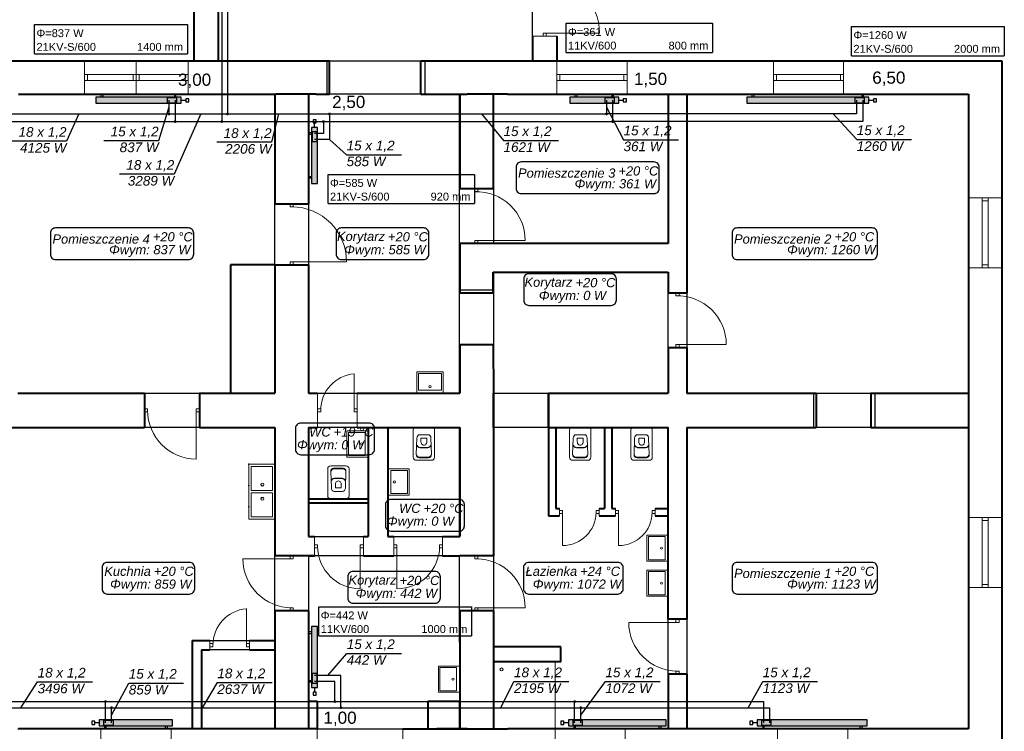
# Model space of a CAD drawing. Header units: millimetres. Extents: x 39871 to 53385, y 51832 to 57813.
# Tile 5 of 88: x 45189 to 46804, y 53040 to 54209. Entities that reach past the tile are written whole.
import ezdxf
from ezdxf.enums import TextEntityAlignment as Align
from ezdxf.lldxf.tags import DXFTag

# ---------------------------------------------------------------- set-up
doc = ezdxf.new("R2010")
doc.units = ezdxf.units.MM
for name, color, linetype, lineweight in [('cienka', 250, 'Continuous', 18), ('gruba', 8, 'Continuous', 40), ('KRESKOWANIE', 9, 'Continuous', 0)]:
    doc.layers.add(name, color=color, linetype=linetype, lineweight=lineweight)
for name, color, linetype in [('CP_UCSSPEC', 8, 'Continuous'), ('IS_Opisy_działek_Therm', 7, 'SOLID'), ('IS_Text_Armatury_Therm', 7, 'Continuous'), ('IS_Text_Konstrukcji', 7, 'Continuous'), ('IS_Text_Odbiornikow_Therm', 7, 'Continuous')]:
    doc.layers.add(name, color=color, linetype=linetype)
for name, color, linetype, true_color in [('IS_Armatura_podłączeniowa_grz._dolnozas.', 7, 'SOLID', 0x000000), ('IS_Armatura_Therm', 7, 'SOLID', 0x000000), ('IS_Grzejniki_Plan_rzut', 7, 'SOLID', 0x000000), ('IS_Konstrukcja', 7, 'SOLID', 0x000000), ('IS_Okna_Drzwi', 7, 'SOLID', 0x000000)]:
    doc.layers.add(name, color=color, linetype=linetype, true_color=true_color)
doc.layers.add('IS_Powrót', color=5, linetype='DASH', lineweight=30, true_color=0x0000ff)
doc.layers.add('IS_Zasilanie', color=1, linetype='SOLID', lineweight=30, true_color=0xff0000)
doc.styles.add('CP_ATTR', font='romans.shx')
doc.styles.get("Standard").update_dxf_attribs({"font": 'GOTHIC.TTF'})
tags = doc.linetypes.add('DASH', pattern=[15, 10, -5]).pattern_tags.tags
tags[6:7] = [DXFTag(74, 4), DXFTag(75, 0), DXFTag(340, '0'), DXFTag(46, 0.0), DXFTag(50, 0.0), DXFTag(44, 0.0), DXFTag(45, 0.0)]
tags[4:5] = [DXFTag(74, 4), DXFTag(75, 0), DXFTag(340, '0'), DXFTag(46, 0.0), DXFTag(50, 0.0), DXFTag(44, 0.0), DXFTag(45, 0.0)]
tags = doc.linetypes.add('SOLID', pattern=[10, 10, 0]).pattern_tags.tags
tags[6:7] = [DXFTag(74, 4), DXFTag(75, 0), DXFTag(340, '0'), DXFTag(46, 0.0), DXFTag(50, 0.0), DXFTag(44, 0.0), DXFTag(45, 0.0)]
tags[4:5] = [DXFTag(74, 4), DXFTag(75, 0), DXFTag(340, '0'), DXFTag(46, 0.0), DXFTag(50, 0.0), DXFTag(44, 0.0), DXFTag(45, 0.0)]

# ---------------------------------------------------------------- blocks, each defined once
blk = doc.blocks.new('2dar_Flush03_ff7hats')
for p, q in [((-13.5, 0), (13.5, 0)), ((-17.5, -49), (-17.5, -4)), ((-6.7, -12), (6.7, -12)), ((17.5, -4), (17.5, -49)), ((-11.5, -17.6), (-12.5, -44.4)), ((-4.8, -17.9), (4.8, -17.9)), ((-4.8, -17.9), (-4.8, -23.5)), ((4.8, -17.9), (4.8, -23.5)), ((11.5, -17.6), (12.5, -44.4)), ((-6.2, -33.2), (6.2, -33.2)), ((-6.2, -33.8), (6.2, -33.8)), ((-12.5, -54), (12.5, -54)), ((-7.7, -48.9), (7.7, -48.9)), ((-7.7, -50), (7.7, -50))]:
    blk.add_line(p, q)
for centre, radius, start, end in [((-13.5, -4), 4, 90, 180), ((13.5, -4), 4, 0, 90), ((-12.5, -49), 5, 180, 270), ((12.5, -49), 5, 270, 0)]:
    blk.add_arc(centre, radius, start, end)
for centre, major_axis, start_param, end_param in [((-6.7, -17.6), (0, 5.59), 0, 1.570796), ((6.7, -17.6), (0, 5.59), -1.570796, 0), ((-5.6, -25.7), (0, 7.54), 1.795387, 3.036651), ((-5.6, -26.3), (0, 7.54), 1.783388, 3.036651), ((0, -23.5), (0, 5.59), 1.570796, 4.712389), ((5.5, -25.7), (0, 7.62), 3.249935, 4.46248), ((5.5, -26.2), (0, 7.62), 3.249935, 4.473293), ((-7.7, -43.3), (0, 5.59), 1.664853, 3.141593), ((-7.7, -44.4), (0, 5.59), 1.570796, 3.141593), ((7.7, -43.3), (0, 5.59), 3.141593, 4.618332), ((7.7, -44.4), (0, 5.59), 3.141593, 4.712389)]:
    blk.add_ellipse(centre, major_axis=major_axis, ratio=0.860324, start_param=start_param, end_param=end_param)
at = {"style": 'CP_ATTR', "flags": 9}
for tag in ['OTHER', 'PRICE', 'WEIGHT', 'CHARACTER', 'ORDER-NO', 'PRODUCT-TYPE', 'ARTICLE', 'PRODUCER', 'NUMBER', 'GROUP', 'NAME']:
    blk.add_attdef(tag, text='', height=0.00005, dxfattribs=at).set_placement((-14.7, -2.6), align=Align.MIDDLE_LEFT)
blk = doc.blocks.new('cp_insbp_1')
blk.add_point((0, 0))
at = {"style": 'CP_ATTR', "flags": 9}
for tag in ['FORM', 'TYPE', 'ID', 'WIDTH', 'HEIGHT', 'SYSTEM', 'VERSION', 'PIPE', 'OTHER']:
    blk.add_attdef(tag, text='', height=0.00005, dxfattribs=at).set_placement((-1, 1), align=Align.MIDDLE_LEFT)
blk = doc.blocks.new('cp_insbp_2')
blk.add_point((0, 0))
at = {"style": 'CP_ATTR', "flags": 9}
for tag in ['FORM', 'TYPE', 'ID', 'WIDTH', 'HEIGHT', 'SYSTEM', 'VERSION', 'PIPE', 'OTHER']:
    blk.add_attdef(tag, text='', height=0.00005, dxfattribs=at).set_placement((-1, 1), align=Align.MIDDLE_LEFT)
blk = doc.blocks.new('cp_insbp_3')
blk.add_point((0, 0))
at = {"style": 'CP_ATTR', "flags": 9}
for tag in ['OTHER', 'PIPE', 'VERSION', 'SYSTEM', 'HEIGHT', 'WIDTH', 'ID', 'TYPE', 'FORM']:
    blk.add_attdef(tag, text='', height=0.00005, dxfattribs=at).set_placement((-1, 1), align=Align.MIDDLE_LEFT)
blk = doc.blocks.new('2DARZ_115a_f5x525s')
for p, q in [((-21.5, 0), (21.5, 0)), ((-21.5, 0), (-21.5, -35)), ((21.5, 0), (21.5, -35)), ((-19, -5), (19, -5)), ((-19, -5), (-19, -32.5)), ((19, -5), (19, -32.5)), ((-21.5, -35), (21.5, -35)), ((-19, -32.5), (19, -32.5))]:
    blk.add_line(p, q)
blk.add_circle((0, -10.9), 1.75)
at = {"layer": 'CP_UCSSPEC', "xscale": 0.005, "yscale": 0.005, "zscale": 0.005}
for name, p in [('cp_insbp_2', (-21.5, 0)), ('cp_insbp_1', (0, 0)), ('cp_insbp_3', (21.5, 0))]:
    blk.add_blockref(name, p, dxfattribs=at)
at = {"style": 'CP_ATTR', "flags": 9}
for tag in ['OTHER', 'PRICE', 'WEIGHT', 'CHARACTER', 'ORDER-NO', 'PRODUCT-TYPE', 'ARTICLE', 'PRODUCER', 'NUMBER', 'GROUP', 'NAME']:
    blk.add_attdef(tag, text='', height=0.00005, dxfattribs=at).set_placement((-9.4, -1.2), align=Align.MIDDLE_LEFT)
blk = doc.blocks.new('cp_insbp_4')
blk.add_point((0, 0))
at = {"style": 'CP_ATTR', "flags": 9}
for tag in ['FORM', 'TYPE', 'ID', 'WIDTH', 'HEIGHT', 'SYSTEM', 'VERSION', 'PIPE', 'OTHER']:
    blk.add_attdef(tag, text='', height=0.0000025, dxfattribs=at).set_placement((0, 0), align=Align.MIDDLE_LEFT)
blk = doc.blocks.new('G$CBFF5C414')
for p, q in [((0, 43), (90.4, 43)), ((0, 0), (0, 43)), ((4, 39), (43.2, 39)), ((4, 4), (4, 39)), ((43.2, 39), (43.2, 4)), ((86.4, 39), (47.2, 39)), ((47.2, 39), (47.2, 4)), ((86.4, 4), (86.4, 39)), ((90.4, 43), (90.4, 0)), ((90.4, 0), (0, 0)), ((43.2, 4), (4, 4)), ((47.2, 4), (86.4, 4))]:
    blk.add_line(p, q)
for centre in [(33.6, 20.7), (56.8, 20.7)]:
    blk.add_circle(centre, 2.5)
at = {"layer": 'CP_UCSSPEC'}
for name, p, xscale, yscale, zscale in [('cp_insbp_2', (0, 43), 0.005, 0.005, 0.005), ('cp_insbp_1', (35, 43), 0.005, 0.005, 0.005), ('cp_insbp_3', (70, 43), 0.005, 0.005, 0.005), ('cp_insbp_4', (35, 21.5), 0.1, 0.1, 0.1), ('cp_insbp_4', (55.4, 21.5), -0.1, 0.1, 0.1)]:
    blk.add_blockref(name, p, dxfattribs=dict(at, xscale=xscale, yscale=yscale, zscale=zscale))
at = {"style": 'CP_ATTR', "flags": 9}
for tag in ['NAME', 'GROUP', 'NUMBER', 'PRODUCER', 'ARTICLE', 'PRODUCT-TYPE', 'ORDER-NO', 'CHARACTER', 'WEIGHT', 'PRICE', 'OTHER']:
    blk.add_attdef(tag, text='', height=0.00005, dxfattribs=at).set_placement((20.8, 43), align=Align.MIDDLE_LEFT)
blk = doc.blocks.new('G$C05CD4EAE')
at = {"layer": 'cienka'}
for p, q in [((1382.5, 1537), (1377.5, 1537)), ((1377.5, 1532), (1377.5, 1537)), ((1380, 1537), (1470, 1537)), ((1382.5, 1532), (1382.5, 1537)), ((1400, 1532), (1360, 1532)), ((625, 1492), (625, 1437)), ((710, 1492), (710, 1437)), ((795, 1492), (795, 1437)), ((1400, 1492), (1400, 1437)), ((1515, 1492), (1515, 1437)), ((1755, 1492), (1755, 1437)), ((1870, 1492), (1870, 1437)), ((625, 1469.5), (710, 1469.5)), ((625, 1459.5), (710, 1459.5)), ((630, 1469.5), (630, 1459.5)), ((705, 1469.5), (705, 1459.5)), ((795, 1469.5), (710, 1469.5)), ((795, 1459.5), (710, 1459.5)), ((715, 1469.5), (715, 1459.5)), ((790, 1469.5), (790, 1459.5)), ((1515, 1469.5), (1400, 1469.5)), ((1515, 1459.5), (1400, 1459.5)), ((1405, 1469.5), (1405, 1459.5)), ((1510, 1469.5), (1510, 1459.5)), ((1870, 1469.5), (1755, 1469.5)), ((1870, 1459.5), (1755, 1459.5)), ((1760, 1469.5), (1760, 1459.5)), ((1865, 1469.5), (1865, 1459.5)), ((1265.5, 1277), (1265.5, 1282)), ((1265.5, 1277), (1270.5, 1277)), ((1270.5, 1277), (1270.5, 1282)), ((2075, 1267), (2130, 1267)), ((2097.5, 1267), (2097.5, 1152)), ((2097.5, 1262), (2107.5, 1262)), ((2107.5, 1267), (2107.5, 1152)), ((962.5, 1252), (962.5, 1257)), ((962.5, 1252), (967.5, 1252)), ((967.5, 1252), (967.5, 1257)), ((1270.5, 1197), (1265.5, 1197)), ((1265.5, 1192), (1265.5, 1197)), ((1268, 1197), (1348, 1197)), ((1270.5, 1192), (1270.5, 1197)), ((1240.5, 1192), (1240.5, 1192)), ((967.5, 1162), (962.5, 1162)), ((962.5, 1157), (962.5, 1162)), ((965, 1162), (1055, 1162)), ((967.5, 1157), (967.5, 1162)), ((2075, 1152), (2130, 1152)), ((2097.5, 1157), (2107.5, 1157)), ((1595.3, 1106), (1595.3, 1111)), ((1595.3, 1106), (1600.3, 1106)), ((1600.3, 1106), (1600.3, 1111)), ((1600.3, 1026), (1595.3, 1026)), ((1595.3, 1021), (1595.3, 1026)), ((1597.8, 1026), (1677.8, 1026)), ((1600.3, 1021), (1600.3, 1026)), ((1067.5, 918), (1067.5, 978)), ((1007.5, 946), (1007.5, 890)), ((1072.5, 890), (1072.5, 946)), ((1007.5, 910.5), (1007.5, 925.5)), ((728.5, 920.5), (723.5, 920.5)), ((728.5, 915.5), (723.5, 915.5)), ((728.5, 915.5), (728.5, 920.5)), ((808.5, 915.5), (808.5, 920.5)), ((808.5, 920.5), (813.5, 920.5)), ((808.5, 918), (808.5, 838)), ((808.5, 915.5), (813.5, 915.5)), ((1012.5, 920.5), (1007.5, 920.5)), ((1012.5, 915.5), (1007.5, 915.5)), ((1012.5, 915.5), (1012.5, 920.5)), ((1067.5, 915.5), (1067.5, 920.5)), ((1067.5, 920.5), (1072.5, 920.5)), ((1067.5, 915.5), (1072.5, 915.5)), ((1404.2, 757), (1404.2, 745)), ((1409.2, 753.5), (1404.2, 753.5)), ((1409.2, 748.5), (1404.2, 748.5)), ((1409.2, 748.5), (1409.2, 753.5)), ((1409.2, 751), (1409.2, 696)), ((1464.2, 748.5), (1464.2, 753.5)), ((1464.2, 753.5), (1469.2, 753.5)), ((1464.2, 748.5), (1469.2, 748.5)), ((1469.2, 757), (1469.2, 745)), ((1496.2, 757), (1496.2, 745)), ((1501.2, 753.5), (1496.2, 753.5)), ((1501.2, 748.5), (1496.2, 748.5)), ((1501.2, 748.5), (1501.2, 753.5)), ((1501.2, 751), (1501.2, 696)), ((1556.2, 748.5), (1556.2, 753.5)), ((1556.2, 753.5), (1561.2, 753.5)), ((1556.2, 748.5), (1561.2, 748.5)), ((1561.2, 757), (1561.2, 745)), ((2075, 742), (2130, 742)), ((2097.5, 742), (2097.5, 627)), ((2097.5, 737), (2107.5, 737)), ((2107.5, 742), (2107.5, 627)), ((1002.5, 711), (1002.5, 679)), ((1082.5, 711), (1082.5, 679)), ((1132.5, 711), (1132.5, 679)), ((1212.5, 711), (1212.5, 679)), ((1007.5, 697.5), (1002.5, 697.5)), ((1007.5, 692.5), (1007.5, 697.5)), ((1077.5, 692.5), (1077.5, 697.5)), ((1077.5, 697.5), (1082.5, 697.5)), ((1077.5, 695), (1077.5, 625)), ((1137.5, 697.5), (1132.5, 697.5)), ((1137.5, 692.5), (1137.5, 697.5)), ((1137.5, 695), (1137.5, 625)), ((1207.5, 692.5), (1207.5, 697.5)), ((1207.5, 697.5), (1212.5, 697.5)), ((962.5, 674), (962.5, 679)), ((967.5, 674), (967.5, 679)), ((1007.5, 692.5), (1002.5, 692.5)), ((1077.5, 692.5), (1082.5, 692.5)), ((1137.5, 692.5), (1132.5, 692.5)), ((1207.5, 692.5), (1212.5, 692.5)), ((1265.5, 674), (1265.5, 679)), ((1270.5, 674), (1270.5, 679)), ((965, 674), (885, 674)), ((962.5, 674), (967.5, 674)), ((1265.5, 674), (1270.5, 674)), ((2097.5, 632), (2107.5, 632)), ((2075, 627), (2130, 627)), ((890.8, 532.5), (890.8, 592.5)), ((967.5, 594), (962.5, 594)), ((962.5, 589), (962.5, 594)), ((967.5, 589), (967.5, 594)), ((1270.5, 594), (1265.5, 594)), ((1265.5, 589), (1265.5, 594)), ((1268, 594), (1348, 594)), ((1270.5, 589), (1270.5, 594)), ((1597.8, 570), (1517.8, 570)), ((1595.3, 570), (1595.3, 575)), ((1595.3, 570), (1600.3, 570)), ((1600.3, 570), (1600.3, 575)), ((830.8, 525), (830.8, 540)), ((835.8, 535), (830.8, 535)), ((835.8, 530), (835.8, 535)), ((890.8, 530), (890.8, 535)), ((890.8, 535), (895.8, 535)), ((895.8, 525), (895.8, 540)), ((835.8, 530), (830.8, 530)), ((890.8, 530), (895.8, 530)), ((1600.3, 490), (1595.3, 490)), ((1595.3, 485), (1595.3, 490)), ((1600.3, 485), (1600.3, 490)), ((652, 395), (652, 340)), ((767, 395), (767, 340)), ((1007, 340), (1007, 395)), ((1147, 340), (1147, 395)), ((1397, 395), (1397, 340)), ((1512, 395), (1512, 340)), ((1762, 395), (1762, 340)), ((1877, 395), (1877, 340))]:
    blk.add_line(p, q, dxfattribs=at)
for centre, radius, start, end in [((1380, 1537), 90, 0, 90), ((1268, 1197), 80, 0, 91.7357), ((965, 1162), 90, 0, 90), ((1597.8, 1026), 80, 0, 91.7357), ((1072.9, 917.8), 60.4, 95.142, 179.8371), ((808.5, 918), 80, 180, 270), ((1409.2, 751), 55, 270, 0), ((1501.2, 751), 55, 270, 0), ((1077.5, 695), 70, 180, 270), ((1137.5, 695), 70, 270, 0), ((965, 674), 80, 180, 270), ((1268, 594), 80, 0, 90), ((895.8, 532.5), 60, 94.7802, 180), ((1597.8, 570), 80, 180, 270)]:
    blk.add_arc(centre, radius, start, end, dxfattribs=at)
at = {"layer": 'gruba'}
for p, q in [((805, 1492), (805, 1792)), ((845, 1492), (845, 1752)), ((1360, 1532), (1360, 1492)), ((1400, 1532), (1400, 1492)), ((70, 1492), (1027, 1492)), ((1027, 1437), (1027, 1492)), ((1177, 1492), (2130, 1492)), ((1177, 1437), (1177, 1492)), ((2130, 1492), (2130, 340)), ((517, 1437), (939, 1437)), ((937.5, 1437), (937.5, 1257)), ((1005, 1437), (939, 1437)), ((992.5, 1437), (992.5, 1257)), ((1005, 1437), (1027, 1437)), ((1177, 1437), (1253, 1437)), ((1240.5, 1437), (1240.5, 1282)), ((1319, 1437), (1253, 1437)), ((1295.5, 1437), (1295.5, 1282)), ((1319, 1437), (2075, 1437)), ((1582.5, 1437), (1582.5, 1192)), ((1613, 1437), (1613, 1111)), ((2075, 1437), (2075, 946)), ((1240.5, 1282), (1295.5, 1282)), ((937.5, 1257), (992.5, 1257)), ((1582.5, 1192), (1240.5, 1192)), ((1240.5, 1192), (1240.5, 1145)), ((937.5, 1157), (864.5, 1157)), ((864.5, 1157), (864.5, 946)), ((937.5, 1157), (937.5, 946)), ((937.5, 1157), (992.5, 1157)), ((992.5, 1157), (992.5, 946)), ((1240.5, 1145), (1240.5, 1111)), ((1295.5, 1145), (1582.5, 1145)), ((1295.5, 1111), (1295.5, 1145)), ((1582.5, 1145), (1582.5, 1111)), ((1240.5, 1111), (1295.5, 1111)), ((1582.5, 1111), (1613, 1111)), ((1240.5, 1026), (1295.5, 1026)), ((1240.5, 1026), (1240.5, 946)), ((1295.5, 1026), (1296.2, 946)), ((1582.5, 1021), (1613, 1021)), ((1582.5, 1021), (1582.5, 946)), ((1613, 1021), (1613, 946)), ((515.5, 946), (723.5, 946)), ((723.5, 946), (723.5, 890)), ((813.5, 946), (937.5, 946)), ((813.5, 946), (813.5, 890)), ((992.5, 946), (1007.5, 946)), ((1072.5, 946), (1240.5, 946)), ((1296.2, 946), (1296.2, 890)), ((1386.2, 946), (1582.5, 946)), ((1386.2, 946), (1386.2, 890)), ((1613, 946), (1825, 946)), ((1825, 946), (1825, 890)), ((1915, 946), (2075, 946)), ((1915, 946), (1915, 890)), ((2075, 946), (2075, 890)), ((125, 890), (723.5, 890)), ((813.5, 890), (937.5, 890)), ((937.5, 890), (937.5, 679)), ((992.5, 890), (1007.5, 890)), ((992.5, 890), (992.5, 711)), ((1072.5, 890), (1240.5, 890)), ((1090.5, 890), (1090.5, 711)), ((1122.5, 890), (1122.5, 711)), ((1240.5, 890), (1240.5, 711)), ((1296.2, 890), (1296.2, 679)), ((1386.2, 890), (1582.5, 890)), ((1386.2, 890), (1386.2, 745)), ((1398.2, 890), (1398.2, 757)), ((1478.2, 890), (1478.2, 757)), ((1490.2, 890), (1490.2, 757)), ((1582.5, 575), (1582.5, 890)), ((1613, 890), (1825, 890)), ((1613, 890), (1613, 575)), ((1915, 890), (2075, 890)), ((2075, 890), (2075, 395)), ((992.5, 773), (1090.5, 773)), ((992.5, 766), (1090.5, 766)), ((1386.2, 745), (1404.2, 745)), ((1398.2, 757), (1404.2, 757)), ((1469.2, 757), (1478.2, 757)), ((1469.2, 745), (1496.2, 745)), ((1490.2, 757), (1496.2, 757)), ((1561.2, 757), (1582.5, 757)), ((1561.2, 745), (1582.5, 745)), ((992.5, 711), (1002.5, 711)), ((1082.5, 711), (1090.5, 711)), ((1122.5, 711), (1132.5, 711)), ((1212.5, 711), (1240.5, 711)), ((1003.5, 679), (937.5, 679)), ((992.5, 679), (1002.5, 679)), ((1082.5, 679), (1132.5, 679)), ((1212.5, 679), (1240.5, 679)), ((1296.2, 679), (1240.5, 679)), ((992.5, 589), (937.5, 589)), ((937.5, 589), (937.5, 395)), ((992.5, 589), (992.5, 395)), ((1240.5, 589), (1240.5, 395)), ((1296.2, 589), (1240.5, 589)), ((1296.2, 589), (1296.2, 395)), ((1613, 575), (1582.5, 575)), ((801.8, 540), (801.8, 395)), ((801.8, 540), (830.8, 540)), ((895.8, 540), (937.5, 540)), ((816.8, 525), (816.8, 395)), ((816.8, 525), (830.8, 525)), ((895.8, 525), (937.5, 525)), ((1406.2, 530), (1296.2, 530)), ((1406.2, 505), (1406.2, 530)), ((1406.2, 505), (1296.2, 505)), ((1613, 485), (1582.5, 485)), ((1582.5, 485), (1582.5, 395)), ((1613, 485), (1613, 395)), ((1006.5, 440), (992.5, 440)), ((1006.5, 440), (1006.5, 395)), ((1240.5, 440), (1188.5, 440)), ((1188.5, 440), (1188.5, 395)), ((1240.5, 395), (1240.5, 440)), ((563.3, 395), (517, 395)), ((808.3, 395), (563.3, 395)), ((939, 395), (808.3, 395)), ((1007, 395), (939, 395)), ((1147, 395), (1319.7, 395)), ((1253, 395), (1203, 395)), ((1638, 395), (1319.7, 395)), ((2075, 395), (1638, 395))]:
    blk.add_line(p, q, dxfattribs=at)
at = {"layer": 'KRESKOWANIE', "ltscale": 20}
blk.add_lwpolyline([(1296.2, 505), (1397, 505), (1397, 395), (1296.2, 395)], close=True, dxfattribs=at)
blk.add_circle((1309.1, 492.7), 2.5, dxfattribs=at)
for p, rotation in [((1191.8, 946), 179.9999999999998), ((1090.5, 862.9), 269.9999999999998), ((1122.5, 800.5), 89.99999999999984), ((1582.5, 691.8), 269.9999999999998), ((1582.5, 634.4), 269.9999999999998), ((1240.5, 476.8), 269.9999999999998)]:
    blk.add_blockref('2DARZ_115a_f5x525s', p, dxfattribs=dict(at, rotation=rotation))
at = {"layer": 'KRESKOWANIE', "ltscale": 20, "xscale": -1}
for p in [(1181.8, 890), (1438.2, 890), (1539, 890)]:
    blk.add_blockref('2dar_Flush03_ff7hats', p, dxfattribs=at)
for name, p, rotation in [('G$CBFF5C414', (937.5, 829.7), 89.9999999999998), ('2dar_Flush03_ff7hats', (1041.5, 773), 179.9999999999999)]:
    blk.add_blockref(name, p, dxfattribs=dict(at, rotation=rotation))

msp = doc.modelspace()

# ---------------------------------------------------------------- hatches: boundary and pattern name
at = {"layer": 'IS_Grzejniki_Plan_rzut'}
for points in [[(45453.8, 54081.2), (45313.8, 54081.2), (45313.8, 54071.2), (45453.8, 54071.2)], [(46171.5, 54081.2), (46091.5, 54081.2), (46091.5, 54071.2), (46171.5, 54071.2)], [(46581.7, 54081.2), (46381.7, 54081.2), (46381.7, 54071.2), (46581.7, 54071.2)], [(45667.6, 54031.6), (45667.6, 53939.6), (45677.6, 53939.6), (45677.6, 54031.6)], [(45667.6, 53212.2), (45667.6, 53112.2), (45677.6, 53112.2), (45677.6, 53212.2)], [(45319.5, 53049.2), (45439.5, 53049.2), (45439.5, 53059.2), (45319.5, 53059.2)], [(46089.2, 53049.2), (46249.2, 53049.2), (46249.2, 53059.2), (46089.2, 53059.2)], [(46398.8, 53049.2), (46578.8, 53049.2), (46578.8, 53059.2), (46398.8, 53059.2)]]:
    msp.add_hatch(color=8, dxfattribs=at).paths.add_polyline_path(points)
at = {"layer": 'IS_Opisy_działek_Therm'}
h = msp.add_hatch(color=1, dxfattribs=at)
edge = h.paths.add_edge_path()
edge.add_arc((45433.8, 54053.7), 2.4, 0, 360)
h = msp.add_hatch(color=1, dxfattribs=at)
edge = h.paths.add_edge_path()
edge.add_arc((45529.6, 54053.7), 2.4, 0, 360)
h = msp.add_hatch(color=1, dxfattribs=at)
edge = h.paths.add_edge_path()
edge.add_arc((45697, 54053.7), 2.4, 0, 360)
h = msp.add_hatch(color=1, dxfattribs=at)
edge = h.paths.add_edge_path()
edge.add_arc((46151.5, 54053.7), 2.4, 0, 360)
h = msp.add_hatch(color=1, dxfattribs=at)
edge = h.paths.add_edge_path()
edge.add_arc((45339.5, 53079.1), 2.4, 0, 360)
h = msp.add_hatch(color=1, dxfattribs=at)
edge = h.paths.add_edge_path()
edge.add_arc((45715.9, 53079.1), 2.4, 0, 360)
h = msp.add_hatch(color=1, dxfattribs=at)
edge = h.paths.add_edge_path()
edge.add_arc((46109.2, 53079.1), 2.4, 0, 360)
at = {"layer": 'IS_Powrót'}
h = msp.add_hatch(color=256, dxfattribs=at)
edge = h.paths.add_edge_path()
edge.add_arc((45443.8, 54041.2), 2.4, 0, 360)
h = msp.add_hatch(color=256, dxfattribs=at)
edge = h.paths.add_edge_path()
edge.add_arc((45520.3, 54041.2), 2.4, 0, 360)
h = msp.add_hatch(color=256, dxfattribs=at)
edge = h.paths.add_edge_path()
edge.add_arc((45687, 54041.2), 2.4, 0, 360)
h = msp.add_hatch(color=256, dxfattribs=at)
edge = h.paths.add_edge_path()
edge.add_arc((46161.5, 54041.2), 2.4, 0, 360)
h = msp.add_hatch(color=256, dxfattribs=at)
edge = h.paths.add_edge_path()
edge.add_arc((45329.5, 53089.1), 2.4, 0, 360)
h = msp.add_hatch(color=256, dxfattribs=at)
edge = h.paths.add_edge_path()
edge.add_arc((45705.9, 53089.1), 2.4, 0, 360)
h = msp.add_hatch(color=256, dxfattribs=at)
edge = h.paths.add_edge_path()
edge.add_arc((46099.2, 53089.1), 2.4, 0, 360)

# ---------------------------------------------------------------- linework, layer by layer
at = {"layer": 'cienka', "color": 9}
msp.add_line((46745.1, 53595.2), (46745.1, 54086.2), dxfattribs=at)
at = {"layer": 'IS_Armatura_podłączeniowa_grz._dolnozas.'}
for p, q in [((45446.8, 54080.2), (45430.8, 54080.2)), ((45430.8, 54080.2), (45430.8, 54072.2)), ((45446.8, 54072.2), (45446.8, 54080.2)), ((46164.5, 54080.2), (46148.5, 54080.2)), ((46148.5, 54080.2), (46148.5, 54072.2)), ((46164.5, 54072.2), (46164.5, 54080.2)), ((46574.7, 54080.2), (46558.7, 54080.2)), ((46558.7, 54080.2), (46558.7, 54072.2)), ((46574.7, 54072.2), (46574.7, 54080.2)), ((45430.8, 54072.2), (45446.8, 54072.2)), ((46148.5, 54072.2), (46164.5, 54072.2)), ((46558.7, 54072.2), (46574.7, 54072.2)), ((45668.6, 54024.6), (45668.6, 54008.6)), ((45676.6, 54024.6), (45668.6, 54024.6)), ((45676.6, 54008.6), (45676.6, 54024.6)), ((45668.6, 54008.6), (45676.6, 54008.6)), ((45668.6, 53135.2), (45668.6, 53119.2)), ((45676.6, 53135.2), (45668.6, 53135.2)), ((45676.6, 53119.2), (45676.6, 53135.2)), ((45668.6, 53119.2), (45676.6, 53119.2)), ((45342.5, 53058.2), (45326.5, 53058.2)), ((45326.5, 53058.2), (45326.5, 53050.2)), ((45342.5, 53050.2), (45342.5, 53058.2)), ((46112.2, 53058.2), (46096.2, 53058.2)), ((46096.2, 53058.2), (46096.2, 53050.2)), ((46112.2, 53050.2), (46112.2, 53058.2)), ((46421.8, 53058.2), (46405.8, 53058.2)), ((46405.8, 53058.2), (46405.8, 53050.2)), ((46421.8, 53050.2), (46421.8, 53058.2)), ((45326.5, 53050.2), (45342.5, 53050.2)), ((46096.2, 53050.2), (46112.2, 53050.2)), ((46405.8, 53050.2), (46421.8, 53050.2))]:
    msp.add_line(p, q, dxfattribs=at)
at = {"layer": 'IS_Armatura_Therm'}
for p, q in [((45453.8, 54076.2), (45461.3, 54076.2)), ((45466.3, 54078.7), (45461.3, 54078.7)), ((45461.3, 54078.7), (45461.3, 54073.7)), ((45461.3, 54073.7), (45466.3, 54073.7)), ((45466.3, 54073.7), (45466.3, 54078.7)), ((46171.5, 54076.2), (46179, 54076.2)), ((46184, 54078.7), (46179, 54078.7)), ((46179, 54078.7), (46179, 54073.7)), ((46179, 54073.7), (46184, 54073.7)), ((46184, 54073.7), (46184, 54078.7)), ((46581.7, 54076.2), (46589.2, 54076.2)), ((46594.2, 54078.7), (46589.2, 54078.7)), ((46589.2, 54078.7), (46589.2, 54073.7)), ((46589.2, 54073.7), (46594.2, 54073.7)), ((46594.2, 54073.7), (46594.2, 54078.7)), ((45675.1, 54044.1), (45670.1, 54044.1)), ((45670.1, 54044.1), (45670.1, 54039.1)), ((45675.1, 54039.1), (45675.1, 54044.1)), ((45670.1, 54039.1), (45675.1, 54039.1)), ((45672.6, 54031.6), (45672.6, 54039.1)), ((45670.1, 53104.7), (45670.1, 53099.7)), ((45675.1, 53104.7), (45670.1, 53104.7)), ((45672.6, 53112.2), (45672.6, 53104.7)), ((45675.1, 53099.7), (45675.1, 53104.7)), ((45670.1, 53099.7), (45675.1, 53099.7)), ((45312, 53056.7), (45307, 53056.7)), ((45307, 53056.7), (45307, 53051.7)), ((45312, 53051.7), (45312, 53056.7)), ((46081.7, 53056.7), (46076.7, 53056.7)), ((46076.7, 53056.7), (46076.7, 53051.7)), ((46081.7, 53051.7), (46081.7, 53056.7)), ((46391.3, 53056.7), (46386.3, 53056.7)), ((46386.3, 53056.7), (46386.3, 53051.7)), ((46391.3, 53051.7), (46391.3, 53056.7)), ((45307, 53051.7), (45312, 53051.7)), ((45319.5, 53054.2), (45312, 53054.2)), ((46076.7, 53051.7), (46081.7, 53051.7)), ((46089.2, 53054.2), (46081.7, 53054.2)), ((46386.3, 53051.7), (46391.3, 53051.7)), ((46398.8, 53054.2), (46391.3, 53054.2))]:
    msp.add_line(p, q, dxfattribs=at)
at = {"layer": 'IS_Grzejniki_Plan_rzut'}
for p, q in [((45453.8, 54081.2), (45313.8, 54081.2)), ((45313.8, 54081.2), (45313.8, 54071.2)), ((45322.6, 54081.2), (45322.6, 54086.2)), ((45322.6, 54086.2), (45325.1, 54086.2)), ((45325.1, 54086.2), (45325.1, 54081.2)), ((45445.1, 54086.2), (45442.6, 54086.2)), ((45442.6, 54086.2), (45442.6, 54081.2)), ((45445.1, 54081.2), (45445.1, 54086.2)), ((45453.8, 54071.2), (45453.8, 54081.2)), ((46171.5, 54081.2), (46091.5, 54081.2)), ((46091.5, 54081.2), (46091.5, 54071.2)), ((46100.2, 54081.2), (46100.2, 54086.2)), ((46100.2, 54086.2), (46102.7, 54086.2)), ((46102.7, 54086.2), (46102.7, 54081.2)), ((46162.7, 54086.2), (46160.2, 54086.2)), ((46160.2, 54086.2), (46160.2, 54081.2)), ((46162.7, 54081.2), (46162.7, 54086.2)), ((46171.5, 54071.2), (46171.5, 54081.2)), ((46581.7, 54081.2), (46381.7, 54081.2)), ((46381.7, 54081.2), (46381.7, 54071.2)), ((46390.4, 54081.2), (46390.4, 54086.2)), ((46390.4, 54086.2), (46392.9, 54086.2)), ((46392.9, 54086.2), (46392.9, 54081.2)), ((46572.9, 54086.2), (46570.4, 54086.2)), ((46570.4, 54086.2), (46570.4, 54081.2)), ((46572.9, 54081.2), (46572.9, 54086.2)), ((46581.7, 54071.2), (46581.7, 54081.2)), ((45313.8, 54071.2), (45453.8, 54071.2)), ((46091.5, 54071.2), (46171.5, 54071.2)), ((46381.7, 54071.2), (46581.7, 54071.2)), ((45667.6, 54031.6), (45667.6, 53939.6)), ((45677.6, 54031.6), (45667.6, 54031.6)), ((45677.6, 53939.6), (45677.6, 54031.6)), ((45667.6, 54022.9), (45662.6, 54022.9)), ((45662.6, 54022.9), (45662.6, 54020.4)), ((45662.6, 54020.4), (45667.6, 54020.4)), ((45662.6, 53948.4), (45662.6, 53950.9)), ((45662.6, 53950.9), (45667.6, 53950.9)), ((45667.6, 53948.4), (45662.6, 53948.4)), ((45667.6, 53939.6), (45677.6, 53939.6)), ((45667.6, 53203.5), (45662.6, 53203.5)), ((45662.6, 53203.5), (45662.6, 53201)), ((45662.6, 53201), (45667.6, 53201)), ((45667.6, 53212.2), (45667.6, 53112.2)), ((45677.6, 53212.2), (45667.6, 53212.2)), ((45677.6, 53112.2), (45677.6, 53212.2)), ((45662.6, 53121), (45662.6, 53123.5)), ((45662.6, 53123.5), (45667.6, 53123.5)), ((45667.6, 53121), (45662.6, 53121)), ((45667.6, 53112.2), (45677.6, 53112.2)), ((45439.5, 53059.2), (45319.5, 53059.2)), ((45319.5, 53059.2), (45319.5, 53049.2)), ((45439.5, 53049.2), (45439.5, 53059.2)), ((46249.2, 53059.2), (46089.2, 53059.2)), ((46089.2, 53059.2), (46089.2, 53049.2)), ((46249.2, 53049.2), (46249.2, 53059.2)), ((46578.8, 53059.2), (46398.8, 53059.2)), ((46398.8, 53059.2), (46398.8, 53049.2)), ((46578.8, 53049.2), (46578.8, 53059.2)), ((45319.5, 53049.2), (45439.5, 53049.2)), ((45328.2, 53049.2), (45328.2, 53044.2)), ((45328.2, 53044.2), (45330.7, 53044.2)), ((45330.7, 53044.2), (45330.7, 53049.2)), ((45428.2, 53044.2), (45428.2, 53049.2)), ((45430.7, 53044.2), (45428.2, 53044.2)), ((45430.7, 53049.2), (45430.7, 53044.2)), ((46089.2, 53049.2), (46249.2, 53049.2)), ((46098, 53049.2), (46098, 53044.2)), ((46098, 53044.2), (46100.5, 53044.2)), ((46100.5, 53044.2), (46100.5, 53049.2)), ((46238, 53044.2), (46238, 53049.2)), ((46240.5, 53044.2), (46238, 53044.2)), ((46240.5, 53049.2), (46240.5, 53044.2)), ((46398.8, 53049.2), (46578.8, 53049.2)), ((46407.6, 53049.2), (46407.6, 53044.2)), ((46407.6, 53044.2), (46410.1, 53044.2)), ((46410.1, 53044.2), (46410.1, 53049.2)), ((46567.6, 53044.2), (46567.6, 53049.2)), ((46570.1, 53044.2), (46567.6, 53044.2)), ((46570.1, 53049.2), (46570.1, 53044.2))]:
    msp.add_line(p, q, dxfattribs=at)
at = {"layer": 'IS_Konstrukcja', "color": 9}
for p, q in [((45515.1, 54401.2), (45515.1, 54141.2)), ((46030.1, 54141.2), (46030.1, 54401.2)), ((45515.1, 54141.2), (45635.1, 54141.2)), ((45635.1, 54141.2), (45938.1, 54141.2)), ((45938.1, 54141.2), (46030.1, 54141.2)), ((45495.1, 54086.2), (45187, 54086.2)), ((45607.6, 54086.2), (45495.1, 54086.2)), ((45607.6, 53595.2), (45607.6, 54086.2)), ((45910.2, 54086.2), (45662.6, 54086.2)), ((45662.6, 54086.2), (45662.6, 53595.2)), ((45910.3, 53817.7), (45910.2, 54086.2)), ((45965.9, 54086.2), (45966, 53841.2)), ((46050.1, 54086.2), (45965.9, 54086.2)), ((46252.6, 54086.2), (46050.1, 54086.2)), ((46252.6, 53841.2), (46252.6, 54086.2)), ((46745.1, 54086.2), (46283.1, 54086.2)), ((46283.1, 54086.2), (46283.1, 53817.7)), ((45966, 53841.2), (46252.6, 53841.2)), ((45910.4, 53595.2), (45910.3, 53817.7)), ((46283.1, 53817.7), (46283.1, 53595.2)), ((46252.6, 53794.2), (45966, 53794.2)), ((45966, 53794.2), (45966.1, 53595.2)), ((46252.6, 53595.2), (46252.6, 53794.2)), ((45186.4, 53595.2), (45607.6, 53595.2)), ((45662.6, 53595.2), (45776.6, 53595.2)), ((45776.6, 53595.2), (45910.4, 53595.2)), ((45966.1, 53595.2), (46252.6, 53595.2)), ((46283.1, 53595.2), (46745.1, 53595.2)), ((45607.6, 53539.2), (45185.6, 53539.2)), ((45607.6, 53344.2), (45607.6, 53539.2)), ((45760.6, 53539.2), (45662.6, 53539.2)), ((45662.6, 53539.2), (45662.6, 53360.2)), ((45760.6, 53360.2), (45760.6, 53539.2)), ((45910.4, 53539.2), (45792.6, 53539.2)), ((45792.6, 53539.2), (45792.6, 53360.2)), ((45910.5, 53360.2), (45910.4, 53539.2)), ((46252.6, 53539.2), (45966.1, 53539.2)), ((45966.1, 53539.2), (45966.2, 53344.2)), ((46252.6, 53044.2), (46252.6, 53539.2)), ((46745.1, 53539.2), (46283.1, 53539.2)), ((46283.1, 53539.2), (46283.1, 53044.2)), ((46745.1, 53044.2), (46745.1, 53539.2)), ((45662.6, 53360.2), (45760.6, 53360.2)), ((45792.6, 53360.2), (45910.5, 53360.2)), ((45607.6, 53189.2), (45607.6, 53344.2)), ((45966.2, 53344.2), (45966.3, 53044.2)), ((45776.6, 53328.2), (45662.6, 53328.2)), ((45662.6, 53328.2), (45662.6, 53181.7)), ((45910.5, 53328.2), (45776.6, 53328.2)), ((45910.6, 53044.2), (45910.5, 53328.2)), ((45471.9, 53044.2), (45471.9, 53189.2)), ((45471.9, 53189.2), (45607.6, 53189.2)), ((45607.6, 53174.2), (45486.9, 53174.2)), ((45486.9, 53174.2), (45486.9, 53044.2)), ((45607.6, 53044.2), (45607.6, 53174.2)), ((45662.6, 53181.7), (45662.6, 53044.2)), ((45185.6, 53044.2), (45212.1, 53044.2)), ((45212.1, 53044.2), (45471.9, 53044.2)), ((45486.9, 53044.2), (45607.6, 53044.2)), ((45662.6, 53044.2), (45910.6, 53044.2)), ((45966.3, 53044.2), (46252.6, 53044.2)), ((46283.1, 53044.2), (46745.1, 53044.2))]:
    msp.add_line(p, q, dxfattribs=at)
at = {"layer": 'IS_Okna_Drzwi'}
for p, q in [((45693.5, 54086.2), (45693.5, 54141.2)), ((45853.5, 54141.2), (45853.5, 54086.2)), ((45910.3, 53764.8), (45966, 53764.8)), ((45966.1, 53674.8), (45910.4, 53674.8)), ((45965.3, 53539.2), (45965.3, 53595.2)), ((46055.3, 53595.2), (46055.3, 53539.2)), ((46491.8, 53539.2), (46491.8, 53595.2)), ((46591.8, 53595.2), (46591.8, 53539.2))]:
    msp.add_line(p, q, dxfattribs=at)
at = {"layer": 'IS_Opisy_działek_Therm'}
for p, q in [((45433.8, 54065), (45416.8, 54009.8)), ((46151.5, 54065), (46179.4, 54011.4)), ((45285.9, 54053.7), (45265.7, 54009)), ((45486, 54053.7), (45442.5, 53954.9)), ((45613.3, 54053.7), (45602.1, 54007.2)), ((45946.6, 54053.7), (45982.5, 54010.2)), ((46523.1, 54053.7), (46561.9, 54011.7)), ((45265.7, 54009), (45175.7, 54009)), ((45416.8, 54009.8), (45326.9, 54009.8)), ((45697, 54011.6), (45725.1, 53986.8)), ((45982.5, 54010.2), (46072.5, 54010.2)), ((46179.4, 54011.4), (46269.4, 54011.4)), ((46561.9, 54011.7), (46651.8, 54011.7)), ((45602.1, 54007.2), (45512.1, 54007.2)), ((45725.1, 53986.8), (45815, 53986.8)), ((45442.5, 53954.9), (45352.6, 53954.9)), ((45694.2, 53132.2), (45725.4, 53168.2)), ((45725.4, 53168.2), (45815.4, 53168.2)), ((45190.7, 53079.1), (45218.3, 53121.4)), ((45218.3, 53121.4), (45308.3, 53121.4)), ((45488.6, 53079.1), (45513.1, 53120.2)), ((45513.1, 53120.2), (45603.1, 53120.2)), ((45978, 53079.1), (45999.7, 53121.9)), ((45999.7, 53121.9), (46089.7, 53121.9)), ((46109.2, 53066.6), (46149.7, 53121.9)), ((46149.7, 53121.9), (46239.6, 53121.9)), ((46383.9, 53079.1), (46407.7, 53121.9)), ((46407.7, 53121.9), (46497.7, 53121.9)), ((45339.5, 53066.6), (45367.8, 53119.4)), ((45367.8, 53119.4), (45457.8, 53119.4))]:
    msp.add_line(p, q, dxfattribs=at)
at = {"layer": 'IS_Powrót'}
for p, q in [((45520.3, 54373.5), (45520.3, 54041.2)), ((45443.8, 54076.2), (45443.8, 54041.2)), ((46161.5, 54076.2), (46161.5, 54041.2)), ((46571.7, 54076.2), (46571.7, 54041.2)), ((45097.4, 54041.2), (45443.8, 54041.2)), ((45443.8, 54041.2), (45520.3, 54041.2)), ((45520.3, 54041.2), (45687, 54041.2)), ((45687, 54041.2), (46161.5, 54041.2)), ((45687, 54041.2), (45687, 54021.6)), ((46571.7, 54041.2), (46161.5, 54041.2)), ((45687, 54021.6), (45672.6, 54021.6)), ((45705.9, 53122.2), (45672.6, 53122.2)), ((45705.9, 53089.1), (45705.9, 53122.2)), ((45083, 53089.1), (45329.5, 53089.1)), ((45329.5, 53054.2), (45329.5, 53089.1)), ((45329.5, 53089.1), (45705.9, 53089.1)), ((45705.9, 53089.1), (46099.2, 53089.1)), ((46099.2, 53054.2), (46099.2, 53089.1)), ((46099.2, 53089.1), (46408.8, 53089.1)), ((46408.8, 53089.1), (46408.8, 53054.2))]:
    msp.add_line(p, q, dxfattribs=at)
at = {"layer": 'IS_Text_Konstrukcji', "linetype": 'SOLID'}
for points in [[(46011.7, 53922.9), (46229.3, 53922.9, 0.414214), (46238, 53931.6), (46238, 53966.2, 0.414214), (46229.3, 53974.9), (46011.7, 53974.9, 0.414214), (46003, 53966.2), (46003, 53931.6, 0.414214), (46011.7, 53922.9)], [(45247.9, 53814.7), (45465.6, 53814.7, 0.414214), (45474.3, 53823.4), (45474.3, 53858, 0.414214), (45465.6, 53866.7), (45247.9, 53866.7, 0.414214), (45239.3, 53858), (45239.3, 53823.4, 0.414214), (45247.9, 53814.7)], [(45716.6, 53814.7), (45851.3, 53814.7, 0.414214), (45860, 53823.4), (45860, 53858, 0.414214), (45851.3, 53866.7), (45716.6, 53866.7, 0.414214), (45708, 53858), (45708, 53823.4, 0.414214), (45716.6, 53814.7)], [(46365.9, 53814.7), (46587.1, 53814.7, 0.414214), (46595.8, 53823.4), (46595.8, 53858, 0.414214), (46587.1, 53866.7), (46365.9, 53866.7, 0.414214), (46357.3, 53858), (46357.3, 53823.4, 0.414214), (46365.9, 53814.7)], [(46024.2, 53739.5), (46158.9, 53739.5, 0.414214), (46167.6, 53748.2), (46167.6, 53782.8, 0.414214), (46158.9, 53791.5), (46024.2, 53791.5, 0.414214), (46015.6, 53782.8), (46015.6, 53748.2, 0.414214), (46024.2, 53739.5)], [(45650.1, 53494.4), (45762.3, 53494.4, 0.414214), (45770.9, 53503.1), (45770.9, 53537.7, 0.414214), (45762.3, 53546.4), (45650.1, 53546.4, 0.414214), (45641.4, 53537.7), (45641.4, 53503.1, 0.414214), (45650.1, 53494.4)], [(45797.5, 53369), (45909.7, 53369, 0.414214), (45918.4, 53377.7), (45918.4, 53412.4, 0.414214), (45909.7, 53421), (45797.5, 53421, 0.414214), (45788.9, 53412.4), (45788.9, 53377.7, 0.414214), (45797.5, 53369)], [(45332.6, 53265.7), (45467.3, 53265.7, 0.414214), (45476, 53274.4), (45476, 53309, 0.414214), (45467.3, 53317.7), (45332.6, 53317.7, 0.414214), (45324, 53309), (45324, 53274.4, 0.414214), (45332.6, 53265.7)], [(46023.9, 53265.7), (46170.1, 53265.7, 0.414214), (46178.8, 53274.4), (46178.8, 53309, 0.414214), (46170.1, 53317.7), (46023.9, 53317.7, 0.414214), (46015.3, 53309), (46015.3, 53274.4, 0.414214), (46023.9, 53265.7)], [(46365.9, 53265.7), (46587.1, 53265.7, 0.414214), (46595.8, 53274.4), (46595.8, 53309, 0.414214), (46587.1, 53317.7), (46365.9, 53317.7, 0.414214), (46357.3, 53309), (46357.3, 53274.4, 0.414214), (46365.9, 53265.7)], [(45735.6, 53250.6), (45870.3, 53250.6, 0.414214), (45878.9, 53259.3), (45878.9, 53294, 0.414214), (45870.3, 53302.6), (45735.6, 53302.6, 0.414214), (45726.9, 53294), (45726.9, 53259.3, 0.414214), (45735.6, 53250.6)]]:
    msp.add_lwpolyline(points, format="xyb", dxfattribs=at)
at = {"layer": 'IS_Text_Odbiornikow_Therm', "linetype": 'SOLID'}
for p, q in [((46085.2, 54154.6), (46085.2, 54202.6)), ((46085.2, 54202.6), (46325.2, 54202.6)), ((46325.2, 54202.6), (46325.2, 54154.6)), ((45213.4, 54152.5), (45213.4, 54200.5)), ((45213.4, 54200.5), (45463.9, 54200.5)), ((45463.9, 54200.5), (45463.9, 54152.5)), ((46553.5, 54149.3), (46553.5, 54197.3)), ((46553.5, 54197.3), (46804, 54197.3)), ((46804, 54197.3), (46804, 54149.3)), ((46085.2, 54154.6), (46325.2, 54154.6)), ((45213.4, 54152.5), (45463.9, 54152.5)), ((46553.5, 54149.3), (46804, 54149.3)), ((45694.9, 53906.6), (45694.9, 53954.6)), ((45694.9, 53954.6), (45934.9, 53954.6)), ((45934.9, 53954.6), (45934.9, 53906.6)), ((45694.9, 53906.6), (45934.9, 53906.6)), ((45679.7, 53196.8), (45679.7, 53244.8)), ((45679.7, 53244.8), (45930.2, 53244.8)), ((45930.2, 53244.8), (45930.2, 53196.8)), ((45679.7, 53196.8), (45930.2, 53196.8))]:
    msp.add_line(p, q, dxfattribs=at)
at = {"layer": 'IS_Zasilanie'}
for p, q in [((45529.6, 54360.7), (45529.6, 54053.7)), ((45433.8, 54076.2), (45433.8, 54053.7)), ((46151.5, 54076.2), (46151.5, 54053.7)), ((46561.7, 54076.2), (46561.7, 54053.7)), ((45087.4, 54053.7), (45433.8, 54053.7)), ((45433.8, 54053.7), (45529.6, 54053.7)), ((45529.6, 54053.7), (45697, 54053.7)), ((45697, 54053.7), (46151.5, 54053.7)), ((45697, 54053.7), (45697, 54011.6)), ((46561.7, 54053.7), (46151.5, 54053.7)), ((45697, 54011.6), (45672.6, 54011.6)), ((45715.9, 53132.2), (45672.6, 53132.2)), ((45715.9, 53079.1), (45715.9, 53132.2)), ((45093, 53079.1), (45339.5, 53079.1)), ((45339.5, 53054.2), (45339.5, 53079.1)), ((45339.5, 53079.1), (45715.9, 53079.1)), ((45715.9, 53079.1), (46109.2, 53079.1)), ((46109.2, 53054.2), (46109.2, 53079.1)), ((46109.2, 53079.1), (46418.8, 53079.1)), ((46418.8, 53079.1), (46418.8, 53054.2))]:
    msp.add_line(p, q, dxfattribs=at)

# ---------------------------------------------------------------- block references
at = {"layer": 'cienka'}
msp.add_blockref('G$C05CD4EAE', (44670.1, 52649.2), dxfattribs=at)

# ---------------------------------------------------------------- texts
at = {"layer": 'IS_Opisy_działek_Therm', "char_height": 15.84}
for s, insert, attachment_point in [('\\fArial|b0|i1;18 x 1,2', (45265.7, 54013.3), 9), ('\\fArial|b0|i1;15 x 1,2', (45416.8, 54014.1), 9), ('\\fArial|b0|i1;18 x 1,2', (45602.1, 54011.5), 9), ('\\fArial|b0|i1;15 x 1,2', (45982.5, 54014.5), 7), ('\\fArial|b0|i1;15 x 1,2', (46179.4, 54015.7), 7), ('\\fArial|b0|i1;15 x 1,2', (46561.9, 54016.1), 7), ('\\fArial|b0|i1;361 W', (46179.4, 54008.5), 1), ('\\fArial|b0|i1;1260 W', (46561.9, 54008.9), 1), ('\\fArial|b0|i1;4125 W', (45265.7, 54006.1), 3), ('\\fArial|b0|i1;837 W', (45416.8, 54006.9), 3), ('\\fArial|b0|i1;2206 W', (45602.1, 54004.3), 3), ('\\fArial|b0|i1;15 x 1,2', (45725.1, 53991.1), 7), ('\\fArial|b0|i1;1621 W', (45982.5, 54007.3), 1), ('\\fArial|b0|i1;585 W', (45725.1, 53983.9), 1), ('\\fArial|b0|i1;18 x 1,2', (45442.5, 53959.2), 9), ('\\fArial|b0|i1;3289 W', (45442.5, 53952), 3), ('\\fArial|b0|i1;15 x 1,2', (45725.4, 53172.5), 7), ('\\fArial|b0|i1;442 W', (45725.4, 53165.3), 1), ('\\fArial|b0|i1;18 x 1,2', (45218.3, 53125.7), 7), ('\\fArial|b0|i1;15 x 1,2', (45367.8, 53123.8), 7), ('\\fArial|b0|i1;18 x 1,2', (45513.1, 53124.6), 7), ('\\fArial|b0|i1;18 x 1,2', (45999.7, 53126.2), 7), ('\\fArial|b0|i1;15 x 1,2', (46149.7, 53126.2), 7), ('\\fArial|b0|i1;15 x 1,2', (46407.7, 53126.2), 7), ('\\fArial|b0|i1;3496 W', (45218.3, 53118.5), 1), ('\\fArial|b0|i1;859 W', (45367.8, 53116.6), 1), ('\\fArial|b0|i1;2637 W', (45513.1, 53117.4), 1), ('\\fArial|b0|i1;2195 W', (45999.7, 53119), 1), ('\\fArial|b0|i1;1072 W', (46149.7, 53119), 1), ('\\fArial|b0|i1;1123 W', (46407.7, 53119), 1)]:
    msp.add_mtext(s, dxfattribs=dict(at, insert=insert, attachment_point=attachment_point))
at = {"layer": 'IS_Text_Armatury_Therm', "linetype": 'SOLID', "char_height": 20}
for s, insert, attachment_point in [('\\fArial|b0|i0;3,00  ', (45503, 54096.3), 9), ('\\fArial|b0|i0;1,50  ', (46250.8, 54097.6), 9), ('\\fArial|b0|i0;6,50  ', (46641.7, 54099.7), 9), ('\\fArial|b0|i0;2,50  ', (45755.8, 54059.8), 9), ('\\fArial|b0|i0;1,00  ', (45687.2, 53048.9), 7)]:
    msp.add_mtext(s, dxfattribs=dict(at, insert=insert, attachment_point=attachment_point))
at = {"layer": 'IS_Text_Konstrukcji', "linetype": 'SOLID', "char_height": 15.12}
for s, insert, attachment_point in [('\\fArial|b0|i1;Pomieszczenie 3', (46166, 53948.9), 9), ('\\fArial|b0|i1;+20 °C', (46171, 53952.5), 7), ('\\fArial|b0|i1;Φwym: 361 W', (46166, 53946.7), 2), ('\\fArial|b0|i1;Pomieszczenie 4', (45402.3, 53840.7), 9), ('\\fArial|b0|i1;+20 °C', (45407.3, 53844.3), 7), ('\\fArial|b0|i1;Korytarz', (45788, 53840.7), 9), ('\\fArial|b0|i1;+20 °C', (45793, 53844.3), 7), ('\\fArial|b0|i1;Pomieszczenie 2', (46520.3, 53840.7), 9), ('\\fArial|b0|i1;+20 °C', (46525.3, 53844.3), 7), ('\\fArial|b0|i1;Φwym: 837 W', (45402.3, 53838.5), 2), ('\\fArial|b0|i1;Φwym: 585 W', (45788, 53838.5), 2), ('\\fArial|b0|i1;Φwym: 1260 W', (46520.3, 53838.5), 2), ('\\fArial|b0|i1;+20 °C', (46100.6, 53769.1), 7), ('\\fArial|b0|i1;Korytarz', (46095.6, 53765.5), 9), ('\\fArial|b0|i1;Φwym: 0 W', (46095.6, 53763.3), 2), ('\\fArial|b0|i1;+19 °C', (45703.9, 53524), 7), ('\\fArial|b0|i1;WC', (45698.9, 53524), 9), ('\\fArial|b0|i1;Φwym: 0 W', (45698.9, 53518.2), 2), ('\\fArial|b0|i1;WC', (45846.4, 53398.6), 9), ('\\fArial|b0|i1;+20 °C', (45851.4, 53398.6), 7), ('\\fArial|b0|i1;Φwym: 0 W', (45846.4, 53392.9), 2), ('\\fArial|b0|i1;Kuchnia', (45404, 53295.3), 9), ('\\fArial|b0|i1;+20 °C', (45409, 53295.3), 7), ('\\fArial|b0|i1;Łazienka', (46103.3, 53295.3), 9), ('\\fArial|b0|i1;+24 °C', (46108.3, 53295.3), 7), ('\\fArial|b0|i1;Pomieszczenie 1', (46520.3, 53291.7), 9), ('\\fArial|b0|i1;+20 °C', (46525.3, 53295.3), 7), ('\\fArial|b0|i1;Φwym: 859 W', (45404, 53289.5), 2), ('\\fArial|b0|i1;Korytarz', (45806.9, 53276.6), 9), ('\\fArial|b0|i1;+20 °C', (45811.9, 53280.2), 7), ('\\fArial|b0|i1;Φwym: 1072 W', (46103.3, 53289.5), 2), ('\\fArial|b0|i1;Φwym: 1123 W', (46520.3, 53289.5), 2), ('\\fArial|b0|i1;Φwym: 442 W', (45806.9, 53274.5), 2)]:
    msp.add_mtext(s, dxfattribs=dict(at, insert=insert, attachment_point=attachment_point))
at = {"layer": 'IS_Text_Odbiornikow_Therm', "linetype": 'SOLID', "char_height": 12.96, "attachment_point": 7}
for s, insert in [('\\fArial|b0|i0;Φ=837 W', (45216.4, 54179.7)), ('\\fArial|b0|i0;Φ=361 W', (46088.2, 54181.8)), ('\\fArial|b0|i0;Φ=1260 W', (46556.5, 54176.5)), ('\\fArial|b0|i0;21KV-S/600', (45216.4, 54157.2)), ('\\fArial|b0|i0;1400 mm', (45381.4, 54157.2)), ('\\fArial|b0|i0;11KV/600', (46088.2, 54159.3)), ('\\fArial|b0|i0;800 mm', (46253.2, 54159.3)), ('\\fArial|b0|i0;21KV-S/600', (46556.5, 54154)), ('\\fArial|b0|i0;2000 mm', (46721.5, 54154)), ('\\fArial|b0|i0;Φ=585 W', (45697.9, 53933.9)), ('\\fArial|b0|i0;21KV-S/600', (45697.9, 53911.4)), ('\\fArial|b0|i0;920 mm', (45862.9, 53911.4)), ('\\fArial|b0|i0;Φ=442 W', (45682.7, 53224)), ('\\fArial|b0|i0;11KV/600', (45682.7, 53201.5)), ('\\fArial|b0|i0;1000 mm', (45847.7, 53201.5))]:
    msp.add_mtext(s, dxfattribs=dict(at, insert=insert))

doc.saveas('drawing.dxf')
